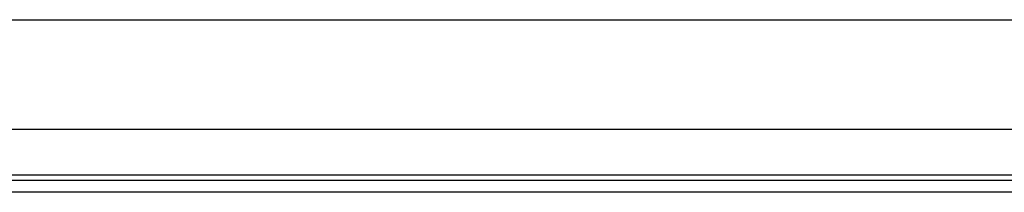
# Model space of a CAD drawing. Header units: inches. Extents: x 12 to 399, y 35 to 190.
# Tile 74 of 256: x 37.09 to 42.714, y 96.249 to 97.232. Entities that reach past the tile are written whole.
import ezdxf

# ---------------------------------------------------------------- set-up
doc = ezdxf.new("R2010")
doc.units = ezdxf.units.IN
doc.header["$MEASUREMENT"] = 0
doc.layers.add('Visible Edges(ANSI)', color=7, linetype='Continuous', lineweight=25)
doc.layers.add('Visible Tangent Edges(ANSI)', color=7, linetype='Continuous', lineweight=25)

msp = doc.modelspace()

# ---------------------------------------------------------------- linework, layer by layer
at = {"layer": 'Visible Edges(ANSI)'}
for p, q in [((13.0918, 97.2322), (53.0278, 97.2322)), ((48.4564, 96.6072), (34.3147, 96.6072)), ((34.6528, 96.3172), (48.1183, 96.3172)), ((48.1183, 96.2492), (34.6528, 96.2492))]:
    msp.add_line(p, q, dxfattribs=at)
at = {"layer": 'Visible Tangent Edges(ANSI)'}
msp.add_line((34.5864, 96.3482), (48.1847, 96.3482), dxfattribs=at)

doc.saveas('drawing.dxf')
